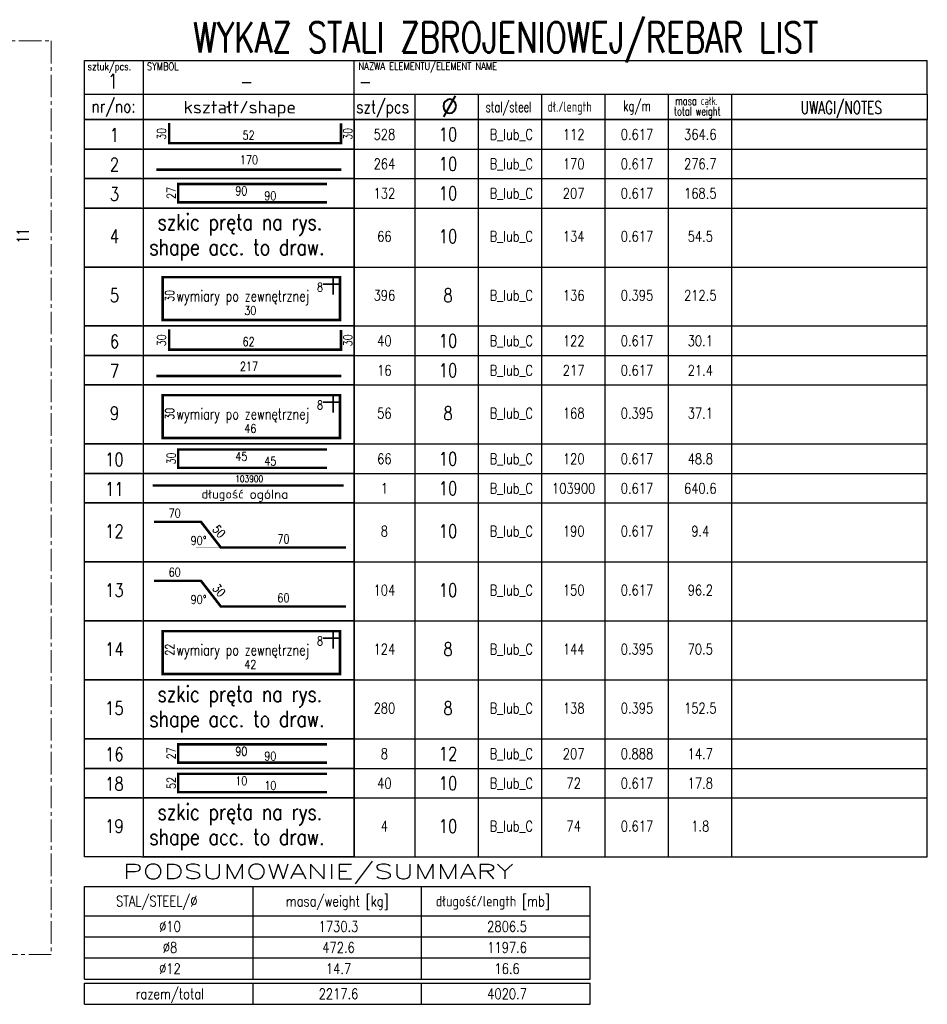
# Model space of a CAD drawing. Header units: millimetres. Extents: x -8 to 14965326, y -810 to 11054951.
# Tile 64 of 72: x 7508625 to 7509002, y 5557188 to 5557597. Entities that reach past the tile are written whole.
import ezdxf
from ezdxf.enums import TextEntityAlignment as Align

# ---------------------------------------------------------------- set-up
doc = ezdxf.new("R2010")
doc.units = ezdxf.units.MM
doc.header["$LTSCALE"] = 0.5
doc.header["$MEASUREMENT"] = 0
doc.linetypes.add('CENTER2', pattern=[1.125, 0.75, -0.125, 0.125, -0.125])
doc.layers.get('0').update_dxf_attribs({"linetype": 'CONTINUOUS', "lineweight": 13})
doc.layers.get('Defpoints').update_dxf_attribs({"linetype": 'CONTINUOUS'})
doc.layers.add('tkd_obszary_wykazu', color=14, linetype='CENTER2', lineweight=9)
for name, color, linetype in [('tkd_opisy_zbr', 7, 'CONTINUOUS'), ('tkd_txt020', 6, 'CONTINUOUS'), ('tkd_txt025', 7, 'CONTINUOUS'), ('tkd_txt035', 2, 'CONTINUOUS'), ('tkd_wykaz_zbrojenia', 8, 'CONTINUOUS')]:
    doc.layers.add(name, color=color, linetype=linetype)
doc.styles.add('tkd_1txt020', font='simplex.shx', dxfattribs={"width": 0.75, "height": 0.2})
doc.styles.add('tkd_txt', font='simplex.shx', dxfattribs={"width": 0.75})
doc.styles.add('tkd_wykaz', font='simplex.shx', dxfattribs={"width": 0.8})
doc.styles.add('tkd_zbr1', font='simplex.shx', dxfattribs={"width": 0.75})
doc.dimstyles.new('tkd_segmenty 1_25cm', dxfattribs={"dimtxt": 5, "dimasz": 1.25, "dimexe": 0, "dimexo": 0, "dimgap": 1.75, "dimtad": 1, "dimdec": 0, "dimdsep": 46, "dimtxsty": 'tkd_zbr1', "dimblk": 'NONE', "dimblk1": 'tkd_dim_arrow', "dimblk2": 'tkd_dim_arrow', "dimcen": 0.09, "dimse1": 1, "dimse2": 1, "dimsd1": 1, "dimsd2": 1, "dimclrd": 1, "dimclrt": 7, "dimadec": 0, "dimazin": 0, "dimtfac": 1, "dimtdec": 1, "dimtix": 1, "dimtmove": 2, "dimatfit": 3, "dimfxl": 10, "dimfxlon": 1, "dimtvp": 0.02, "dimtolj": 1, "dimtzin": 0, "dimarcsym": 0})

# ---------------------------------------------------------------- blocks, each defined once
blk = doc.blocks.new('*D655')
at = {"layer": 'Defpoints', "color": 0, "transparency": 16777216}
for p in [(7508622.6, 5557512.88), (7508622.6, 5557502.29), (7508622.6, 5557502.29)]:
    blk.add_point(p, dxfattribs=at)
at = {"layer": 'tkd_opisy_zbr', "color": 7, "transparency": 16777216, "insert": (7508626.75, 5557507.59), "char_height": 5, "attachment_point": 5, "rotation": 90, "style": 'tkd_zbr1'}
blk.add_mtext('\\A1;11', dxfattribs=at)
blk = doc.blocks.new('_None')
blk = doc.blocks.new('tkd_dim_arrow')
for p, q in [((-1, 0), (1, 0)), ((0, -1), (0, 1))]:
    blk.add_line(p, q)
at = {"const_width": 0.2}
blk.add_lwpolyline([(-0.9, -0.9), (0.9, 0.9)], dxfattribs=at)
blk = doc.blocks.new('tkd_wykaz_acad11')
for p, q in [((0, -0.8), (0, 0)), ((0, 0), (20, 0)), ((1.4, -1.4), (1.4, 0)), ((6.4, -1.4), (6.4, 0)), ((20, -0.8), (20, 0)), ((20, -0.8), (20, 0)), ((0, -1.4), (0, -0.8)), ((0, -0.8), (20, -0.8)), ((7.85, -1.4), (7.85, -0.8)), ((9.353, -1.4), (9.353, -0.8)), ((10.855, -1.4), (10.855, -0.8)), ((12.358, -1.4), (12.358, -0.8)), ((12.358, -1.4), (12.358, -0.8)), ((13.861, -1.4), (13.861, -0.8)), ((15.363, -1.4), (15.363, -0.8)), ((20, -0.8), (20, -1.4)), ((1.348, -1.4), (0, -1.4)), ((20, -1.4), (1.348, -1.4))]:
    blk.add_line(p, q)
at = {"color": 7, "style": 'tkd_wykaz', "width": 0.7}
for s, height, p in [('kg/m', 0.25, (12.781, -1.199)), ('masa całk.', 0.2, (14.019, -1.058)), ('total weight', 0.2, (13.99, -1.302))]:
    blk.add_text(s, height=height, dxfattribs=at).set_placement(p)
at = {"color": 3, "style": 'tkd_txt', "width": 0.75}
blk.add_attdef('NAGŁÓWEK?', text='', height=0.72, dxfattribs=at).set_placement((10, 0.55), align=Align.MIDDLE_CENTER)
at = {"style": 'tkd_wykaz', "width": 0.8}
blk.add_attdef('SYMBOL', text='', height=0.35, dxfattribs=at).set_placement((3.849, -0.496), align=Align.MIDDLE_CENTER)
blk.add_attdef('NAZWA_ELEMENTU', text='', height=0.35, dxfattribs=at).set_placement((6.506, -0.496), align=Align.MIDDLE_LEFT)
at = {"layer": 'tkd_txt020', "style": 'tkd_wykaz', "width": 0.8}
for s, p in [('sztuk/pcs.', (0.073, -0.23)), ('SYMBOL', (1.48, -0.23)), ('NAZWA ELEMENTU/ELEMENT NAME', (6.502, -0.224))]:
    blk.add_text(s, height=0.18, dxfattribs=at).set_placement(p)
at = {"layer": 'tkd_txt025', "color": 7, "style": 'tkd_wykaz'}
for s, height, width, p in [('nr/no:', 0.3, 0.8, (0.165, -1.233)), ('szt/pcs', 0.3, 0.8, (6.445, -1.249)), ('dł./length', 0.24, 0.7, (10.987, -1.215)), ('stal/steel', 0.24, 0.7, (9.519, -1.222)), ('UWAGI/NOTES', 0.3, 0.7, (16.997, -1.266))]:
    blk.add_text(s, height=height, dxfattribs=dict(at, width=width)).set_placement(p)
blk.add_text('kształt/shape', height=0.3, dxfattribs=at).set_placement((2.348, -1.256))
at = {"layer": 'tkd_txt025', "color": 2, "style": 'tkd_wykaz'}
blk.add_text('%%C', height=0.5, dxfattribs=at).set_placement((8.453, -1.336))
at = {"layer": 'tkd_txt035', "style": 'tkd_wykaz', "width": 0.8}
blk.add_attdef('SZTUK', text='', height=0.35, dxfattribs=at).set_placement((0.672, -0.489), align=Align.MIDDLE_CENTER)
blk = doc.blocks.new('tkd_wykaz_acad2n')
for p, q in [((0, 0), (20, 0)), ((0, -0.7), (0, 0)), ((7.85, -0.7), (7.85, 0)), ((9.353, -0.7), (9.353, 0)), ((10.855, -0.7), (10.855, 0)), ((12.358, -0.7), (12.358, 0)), ((13.861, -0.7), (13.861, 0)), ((15.363, -0.7), (15.363, 0)), ((1.4, -0.7), (1.4, 0)), ((6.4, -0.7), (6.4, 0)), ((20, -0.7), (20, 0)), ((1.348, -0.7), (0, -0.7)), ((1.348, -0.7), (20, -0.7))]:
    blk.add_line(p, q)
at = {"style": 'tkd_wykaz', "width": 0.8}
for tag, height, p in [('NUMER', 0.32, (0.71, -0.368)), ('Sztuk', 0.25, (7.117, -0.353)), ('średnica', 0.32, (8.626, -0.353)), ('klasa', 0.25, (10.129, -0.353)), ('długość', 0.25, (11.608, -0.353)), ('masa j.', 0.25, (13.11, -0.353)), ('masa c.', 0.25, (14.613, -0.353))]:
    blk.add_attdef(tag, text='', height=height, dxfattribs=at).set_placement(p, align=Align.MIDDLE_CENTER)
at = {"style": 'tkd_wykaz'}
for p in [(15.599, -0.123), (15.599, -0.354), (15.599, -0.575)]:
    blk.add_attdef('UWAGI', text='', height=0.18, dxfattribs=at).set_placement(p, align=Align.MIDDLE_LEFT)
blk = doc.blocks.new('tkd_wtypCC')
blk.add_lwpolyline([(1.4, 0), (6.4, 0), (6.4, -0.7), (1.4, -0.7)], close=True)
at = {"color": 3, "const_width": 0.06}
blk.add_lwpolyline([(2.007, -0.079), (2.007, -0.562), (6.084, -0.562), (6.084, -0.092)], dxfattribs=at)
at = {"style": 'tkd_wykaz', "width": 0.8}
for tag, p in [('D', (1.824, -0.339)), ('C', (6.247, -0.339))]:
    blk.add_attdef(tag, text='', height=0.208, rotation=90, dxfattribs=at).set_placement(p, align=Align.MIDDLE_CENTER)
blk.add_attdef('B', text='', height=0.208, dxfattribs=at).set_placement((3.892, -0.373), align=Align.MIDDLE_CENTER)
blk = doc.blocks.new('tkd_wtyp2')
blk.add_lwpolyline([(1.4, 0), (6.4, 0), (6.4, -0.7), (1.4, -0.7)], close=True)
at = {"color": 3, "const_width": 0.06}
blk.add_lwpolyline([(1.706, -0.489), (6.094, -0.489)], dxfattribs=at)
at = {"style": 'tkd_wykaz', "width": 0.8}
blk.add_attdef('B', text='', height=0.208, dxfattribs=at).set_placement((3.901, -0.257), align=Align.MIDDLE_CENTER)
blk = doc.blocks.new('tkd_wtyp31')
blk.add_lwpolyline([(1.4, 0), (6.4, 0), (6.4, -0.7), (1.4, -0.7)], close=True)
at = {"color": 3, "const_width": 0.06}
blk.add_lwpolyline([(5.753, -0.13), (2.223, -0.13), (2.223, -0.566), (5.753, -0.566)], dxfattribs=at)
at = {"style": 'tkd_wykaz', "width": 0.8}
for tag, p in [('D', (3.72, -0.295)), ('C', (4.411, -0.409))]:
    blk.add_attdef(tag, text='', height=0.208, dxfattribs=at).set_placement(p, align=Align.MIDDLE_CENTER)
blk.add_attdef('B', text='', height=0.208, rotation=90, dxfattribs=at).set_placement((2.058, -0.345), align=Align.MIDDLE_CENTER)
blk = doc.blocks.new('tkd_wykaz_acad2')
for p, q in [((0, 0), (20, 0)), ((0, -1.4), (0, 0)), ((7.85, -1.4), (7.85, 0)), ((9.353, -1.4), (9.353, 0)), ((10.855, -1.4), (10.855, 0)), ((12.358, -1.4), (12.358, 0)), ((13.861, -1.4), (13.861, 0)), ((15.363, -1.4), (15.363, 0)), ((1.4, -1.4), (1.4, 0)), ((6.4, -1.4), (6.4, 0)), ((20, -1.4), (20, 0)), ((1.348, -1.4), (0, -1.4)), ((1.348, -1.4), (20, -1.4))]:
    blk.add_line(p, q)
at = {"style": 'tkd_wykaz', "width": 0.8}
for p in [(15.599, -0.25), (15.599, -0.656), (15.599, -1.077)]:
    blk.add_attdef('UWAGI', text='', height=0.2, dxfattribs=at).set_placement(p, align=Align.MIDDLE_LEFT)
for tag, height, p in [('średnica', 0.32, (8.626, -0.671)), ('NUMER', 0.32, (0.71, -0.671)), ('Sztuk', 0.25, (7.117, -0.671)), ('klasa', 0.25, (10.129, -0.671)), ('długość', 0.25, (11.608, -0.671)), ('masa j.', 0.25, (13.11, -0.671)), ('masa c.', 0.25, (14.613, -0.671))]:
    blk.add_attdef(tag, text='', height=height, dxfattribs=at).set_placement(p, align=Align.MIDDLE_CENTER)
blk = doc.blocks.new('tkd_wtypX')
blk.add_lwpolyline([(1.4, 0), (6.4, 0), (6.4, -1.4), (1.4, -1.4)], close=True)
at = {"style": 'tkd_wykaz', "width": 0.8}
blk.add_text('szkic pręta na rys.', height=0.38025, dxfattribs=at).set_placement((1.732, -0.524))
at = {"color": 1, "style": 'tkd_wykaz', "width": 0.8}
blk.add_text('shape acc. to draw.', height=0.38025, dxfattribs=at).set_placement((1.538, -1.118))
blk = doc.blocks.new('tkd_wtyps1z')
blk.add_lwpolyline([(1.4, 0), (6.4, 0), (6.4, -1.4), (1.4, -1.4)], close=True)
at = {"color": 3}
for points, const_width in [([(6.064, -1.259), (6.064, -0.242), (1.853, -0.242), (1.853, -1.259), (6.064, -1.259)], 0.06), ([(5.903, -0.242), (5.903, -0.655)], 0.04), ([(6.064, -0.406), (5.661, -0.406)], 0.04)]:
    blk.add_lwpolyline(points, dxfattribs=dict(at, const_width=const_width))
at = {"style": 'tkd_wykaz', "width": 0.8}
blk.add_attdef('A', text='', height=0.208, dxfattribs=at).set_placement((5.659, -0.476), align=Align.MIDDLE_RIGHT)
blk.add_attdef('B', text='', height=0.208, rotation=90, dxfattribs=at).set_placement((2.021, -0.684), align=Align.MIDDLE_CENTER)
blk.add_attdef('C', text='', height=0.208, dxfattribs=at).set_placement((3.934, -1.034), align=Align.MIDDLE_CENTER)
at = {"layer": 'tkd_txt020', "style": 'tkd_1txt020', "width": 0.75}
blk.add_text('wymiary po zewnętrznej', height=0.26, dxfattribs=at).set_placement((2.179, -0.818))
blk = doc.blocks.new('tkd_wtypA')
blk.add_lwpolyline([(1.4, 0), (6.4, 0), (6.4, -0.7), (1.4, -0.7)], close=True)
at = {"color": 3, "const_width": 0.06}
blk.add_lwpolyline([(1.615, -0.286), (6.151, -0.286)], dxfattribs=at)
at = {"style": 'tkd_wykaz'}
blk.add_text('długość ogólna', height=0.208, dxfattribs=at).set_placement((2.774, -0.595))
at = {"style": 'tkd_wykaz', "width": 0.8}
blk.add_attdef('B', text='', height=0.16, dxfattribs=at).set_placement((3.908, -0.127), align=Align.MIDDLE_CENTER)
blk = doc.blocks.new('tkd_wtyp12')
blk.add_lwpolyline([(1.4, 0), (6.4, 0), (6.4, -1.4), (1.4, -1.4)], close=True)
at = {"color": 3, "const_width": 0.06}
blk.add_lwpolyline([(1.645, -0.45), (2.764, -0.45), (3.234, -1.057), (6.201, -1.057)], dxfattribs=at)
at = {"const_width": 0.002}
blk.add_lwpolyline([(3.234, -1.057), (2.643, -1.057)], dxfattribs=at)
at = {"style": 'tkd_wykaz', "width": 0.8}
for tag, p in [('B', (2.139, -0.243)), ('C', (4.721, -0.855))]:
    blk.add_attdef(tag, text='', height=0.208, dxfattribs=at).set_placement(p, align=Align.MIDDLE_CENTER)
blk.add_attdef('E', text='', height=0.208, rotation=310.5612, dxfattribs=at).set_placement((3.19, -0.676), align=Align.MIDDLE_CENTER)
blk.add_attdef('I', text='', height=0.208, dxfattribs=at).set_placement((2.891, -0.894), align=Align.MIDDLE_RIGHT)
blk = doc.blocks.new('tkd_wykaz_acad4k')
for p, q in [((0, -1.4), (0, -0.7)), ((0, -0.7), (12, -0.7)), ((4, -1.4), (4, -0.7)), ((8, -1.4), (8, -0.7)), ((12, -1.4), (12, -0.7)), ((0, -1.4), (12, -1.4))]:
    blk.add_line(p, q)
at = {"layer": 'tkd_txt025', "style": 'tkd_wykaz', "width": 0.8}
for s, p in [('STAL/STEEL/%%C', (0.745, -1.177)), ('masa/weight [kg]', (4.777, -1.177)), ('długość/length [mb]', (8.336, -1.177))]:
    blk.add_text(s, height=0.25, dxfattribs=at).set_placement(p)
at = {"layer": 'tkd_txt035', "style": 'tkd_wykaz', "width": 1.5}
blk.add_text('PODSUMOWANIE/SUMMARY', height=0.35, dxfattribs=at).set_placement((0.909, -0.522))
blk = doc.blocks.new('tkd_wykaz_acad5k')
for p, q in [((0, -0.5), (0, 0)), ((0, 0), (12, 0)), ((4, -0.5), (4, 0)), ((8, -0.5), (8, 0)), ((12, -0.5), (12, 0)), ((0, -0.5), (12, -0.5))]:
    blk.add_line(p, q)
at = {"layer": 'tkd_txt025', "style": 'tkd_wykaz', "width": 0.8}
for tag, p in [('STAL/ŚREDNICA', (2.027, -0.253)), ('MASA_JEDN', (6.027, -0.253)), ('DŁUGOŚĆ_JEDN', (10.027, -0.253))]:
    blk.add_attdef(tag, text='', height=0.25, dxfattribs=at).set_placement(p, align=Align.MIDDLE_CENTER)

msp = doc.modelspace()

# ---------------------------------------------------------------- linework, layer by layer
at = {"layer": 'tkd_obszary_wykazu', "ltscale": 25}
msp.add_lwpolyline([(7508315.6945, 5557588.5488), (7508638.5482, 5557588.5488), (7508638.5482, 5557209.104), (7508315.6945, 5557209.104)], close=True, dxfattribs=at)

# ---------------------------------------------------------------- block references
at = {"layer": 'tkd_wykaz_zbrojenia', "xscale": 17.5, "yscale": 17.5, "zscale": 17.5}
for name, p, values in [('tkd_wykaz_acad11', (7508652.3737, 5557580.3823), {'NAZWA_ELEMENTU': '-', 'SYMBOL': '-', 'SZTUK': '1', 'NAGŁÓWEK?': 'WYKAZ STALI ZBROJENIOWEJ/REBAR LIST'}), ('tkd_wykaz_acad2n', (7508652.3737, 5557555.8823), {'NUMER': '1', 'Sztuk': '528', 'średnica': '10', 'klasa': 'B_lub_C', 'długość': '112', 'masa j.': '0.617', 'masa c.': '364.6'}), ('tkd_wtypCC', (7508652.3737, 5557555.8823), {'B': '52', 'C': '30', 'D': '30'}), ('tkd_wykaz_acad2n', (7508652.3737, 5557543.6323), {'NUMER': '2', 'Sztuk': '264', 'średnica': '10', 'klasa': 'B_lub_C', 'długość': '170', 'masa j.': '0.617', 'masa c.': '276.7'}), ('tkd_wtyp2', (7508652.3737, 5557543.6323), {'B': '170'}), ('tkd_wykaz_acad2n', (7508652.3737, 5557531.3823), {'NUMER': '3', 'Sztuk': '132', 'średnica': '10', 'klasa': 'B_lub_C', 'długość': '207', 'masa j.': '0.617', 'masa c.': '168.5'}), ('tkd_wtyp31', (7508652.3737, 5557531.3823), {'B': '27', 'C': '90', 'D': '90'}), ('tkd_wykaz_acad2', (7508652.3737, 5557519.1323), {'NUMER': '4', 'Sztuk': '66', 'średnica': '10', 'klasa': 'B_lub_C', 'długość': '134', 'masa j.': '0.617', 'masa c.': '54.5'}), ('tkd_wykaz_acad2', (7508652.3737, 5557494.6323), {'NUMER': '5', 'Sztuk': '396', 'średnica': '8', 'klasa': 'B_lub_C', 'długość': '136', 'masa j.': '0.395', 'masa c.': '212.5'}), ('tkd_wtyps1z', (7508652.3737, 5557494.6323), {'B': '30', 'C': '30', 'A': '8'}), ('tkd_wykaz_acad2n', (7508652.3737, 5557470.1323), {'NUMER': '6', 'Sztuk': '40', 'średnica': '10', 'klasa': 'B_lub_C', 'długość': '122', 'masa j.': '0.617', 'masa c.': '30.1'}), ('tkd_wtypCC', (7508652.3737, 5557470.1323), {'B': '62', 'C': '30', 'D': '30'}), ('tkd_wykaz_acad2n', (7508652.3737, 5557457.8823), {'NUMER': '7', 'Sztuk': '16', 'średnica': '10', 'klasa': 'B_lub_C', 'długość': '217', 'masa j.': '0.617', 'masa c.': '21.4'}), ('tkd_wtyp2', (7508652.3737, 5557457.8823), {'B': '217'}), ('tkd_wykaz_acad2', (7508652.3737, 5557445.6323), {'NUMER': '9', 'Sztuk': '56', 'średnica': '8', 'klasa': 'B_lub_C', 'długość': '168', 'masa j.': '0.395', 'masa c.': '37.1'}), ('tkd_wtyps1z', (7508652.3737, 5557445.6323), {'B': '30', 'C': '46', 'A': '8'}), ('tkd_wykaz_acad2n', (7508652.3737, 5557421.1323), {'NUMER': '10', 'Sztuk': '66', 'średnica': '10', 'klasa': 'B_lub_C', 'długość': '120', 'masa j.': '0.617', 'masa c.': '48.8'}), ('tkd_wtyp31', (7508652.3737, 5557421.1323), {'B': '30', 'C': '45', 'D': '45'}), ('tkd_wykaz_acad2n', (7508652.3737, 5557408.8823), {'NUMER': '11', 'Sztuk': '1', 'średnica': '10', 'klasa': 'B_lub_C', 'długość': '103900', 'masa j.': '0.617', 'masa c.': '640.6'}), ('tkd_wtypA', (7508652.3737, 5557408.8823), {'B': '103900'}), ('tkd_wykaz_acad2', (7508652.3737, 5557396.6323), {'NUMER': '12', 'Sztuk': '8', 'średnica': '10', 'klasa': 'B_lub_C', 'długość': '190', 'masa j.': '0.617', 'masa c.': '9.4'}), ('tkd_wtyp12', (7508652.3737, 5557396.6323), {'B': '70', 'C': '70', 'E': '50', 'I': '90%%d'}), ('tkd_wykaz_acad2', (7508652.3737, 5557372.1323), {'NUMER': '13', 'Sztuk': '104', 'średnica': '10', 'klasa': 'B_lub_C', 'długość': '150', 'masa j.': '0.617', 'masa c.': '96.2'}), ('tkd_wtyp12', (7508652.3737, 5557372.1323), {'B': '60', 'C': '60', 'E': '30', 'I': '90%%d'}), ('tkd_wykaz_acad2', (7508652.3737, 5557347.6323), {'NUMER': '14', 'Sztuk': '124', 'średnica': '8', 'klasa': 'B_lub_C', 'długość': '144', 'masa j.': '0.395', 'masa c.': '70.5'}), ('tkd_wtyps1z', (7508652.3737, 5557347.6323), {'B': '22', 'C': '42', 'A': '8'}), ('tkd_wykaz_acad2', (7508652.3737, 5557323.1323), {'NUMER': '15', 'Sztuk': '280', 'średnica': '8', 'klasa': 'B_lub_C', 'długość': '138', 'masa j.': '0.395', 'masa c.': '152.5'}), ('tkd_wykaz_acad2n', (7508652.3737, 5557298.6323), {'NUMER': '16', 'Sztuk': '8', 'średnica': '12', 'klasa': 'B_lub_C', 'długość': '207', 'masa j.': '0.888', 'masa c.': '14.7'}), ('tkd_wtyp31', (7508652.3737, 5557298.6323), {'B': '27', 'C': '90', 'D': '90'}), ('tkd_wykaz_acad2n', (7508652.3737, 5557286.3823), {'NUMER': '18', 'Sztuk': '40', 'średnica': '10', 'klasa': 'B_lub_C', 'długość': '72', 'masa j.': '0.617', 'masa c.': '17.8'}), ('tkd_wtyp31', (7508652.3737, 5557286.3823), {'B': '52', 'C': '10', 'D': '10'}), ('tkd_wykaz_acad2', (7508652.3737, 5557274.1323), {'NUMER': '19', 'Sztuk': '4', 'średnica': '10', 'klasa': 'B_lub_C', 'długość': '74', 'masa j.': '0.617', 'masa c.': '1.8'}), ('tkd_wykaz_acad5k', (7508652.3737, 5557225.1323), {'STAL/ŚREDNICA': '%%c10', 'MASA_JEDN': '1730.3', 'DŁUGOŚĆ_JEDN': '2806.5'}), ('tkd_wykaz_acad5k', (7508652.3737, 5557216.3823), {'STAL/ŚREDNICA': '%%c8', 'MASA_JEDN': '472.6', 'DŁUGOŚĆ_JEDN': '1197.6'}), ('tkd_wykaz_acad5k', (7508652.3737, 5557207.6323), {'STAL/ŚREDNICA': '%%c12', 'MASA_JEDN': '14.7', 'DŁUGOŚĆ_JEDN': '16.6'}), ('tkd_wykaz_acad5k', (7508652.3737, 5557197.1323), {'STAL/ŚREDNICA': 'razem/total', 'MASA_JEDN': '2217.6', 'DŁUGOŚĆ_JEDN': '4020.7'})]:
    msp.add_blockref(name, p, dxfattribs=at).add_auto_attribs(values)
for name, p in [('tkd_wtypX', (7508652.3737, 5557519.1323)), ('tkd_wtypX', (7508652.3737, 5557323.1323)), ('tkd_wtypX', (7508652.3737, 5557274.1323)), ('tkd_wykaz_acad4k', (7508652.3737, 5557249.6323))]:
    msp.add_blockref(name, p, dxfattribs=at)

# ---------------------------------------------------------------- dimensions: what is measured, and where the dimension line sits
at = {"layer": 'tkd_opisy_zbr'}
dim = msp.add_linear_dim(base=(7508622.5967, 5557502.2899), p1=(7508622.5967, 5557512.8834), p2=(7508622.5967, 5557502.2899), angle=270, dimstyle='tkd_segmenty 1_25cm', dxfattribs=at)
dim.commit()
dim.dimension.update_dxf_attribs({"geometry": '*D655', "text_midpoint": (7508626.7462, 5557507.5867), "dimtype": 161})

doc.saveas('drawing.dxf')
